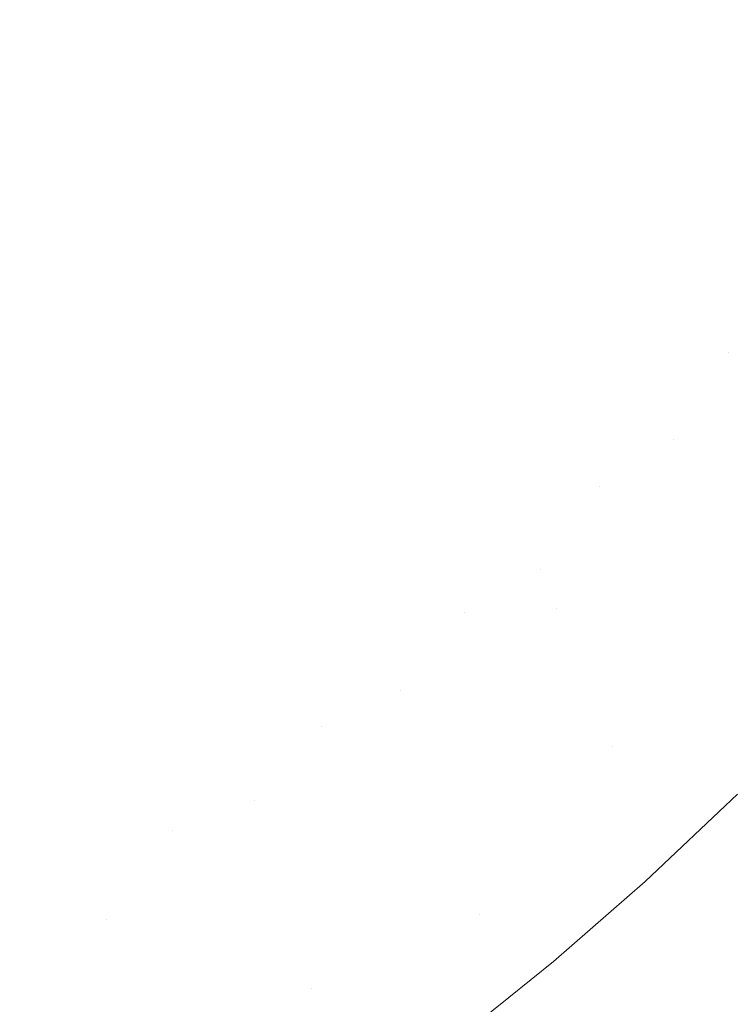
# Model space of a CAD drawing. Header units: centimetres. Extents: x -17.1 to 18.2, y 3.4 to 5.2.
# Tile 207 of 256: x 6.287 to 6.3343, y 3.6351 to 3.7005. Entities that reach past the tile are written whole.
import ezdxf

# ---------------------------------------------------------------- set-up
doc = ezdxf.new("R2010")
doc.units = ezdxf.units.CM
doc.header["$LTSCALE"] = 2.54
doc.layers.add('Lucido design-1', color=7, linetype='Continuous')

# ---------------------------------------------------------------- blocks, each defined once
blk = doc.blocks.new('Gruppo-4-1')
at = {"color": 7, "linetype": 'Continuous', "lineweight": 9}
blk.add_3dface([(-17.020308, 5.100212, -1872.215514), (-17.020308, 3.500212, -1872.215514), (18.147234, 3.500212, -1872.215514), (18.147234, 5.100212, -1872.215514)], dxfattribs=at)
for points, invisible_edges in [([(18.147234, 5.100212, -1873.015514), (6.24222, 3.601209, -1873.015514), (6.247738, 3.602007, -1873.015514)], 9), ([(6.24222, 3.601209, -1873.015514), (18.147234, 5.100212, -1873.015514), (18.147234, 3.500212, -1873.015514)], 9), ([(18.147234, 5.100212, -1873.015514), (6.247738, 3.602007, -1873.015514), (6.250767, 3.602575, -1873.015514)], 9), ([(6.250767, 3.602575, -1873.015514), (6.253268, 3.603044, -1873.015514), (18.147234, 5.100212, -1873.015514)], 10), ([(18.147234, 5.100212, -1873.015514), (6.253268, 3.603044, -1873.015514), (6.258817, 3.604324, -1873.015514)], 9), ([(18.147234, 5.100212, -1873.015514), (6.258817, 3.604324, -1873.015514), (6.26439, 3.605856, -1873.015514)], 9), ([(18.147234, 5.100212, -1873.015514), (6.26439, 3.605856, -1873.015514), (6.269994, 3.607647, -1873.015514)], 9), ([(18.147234, 5.100212, -1873.015514), (6.269994, 3.607647, -1873.015514), (6.275634, 3.609711, -1873.015514)], 9), ([(18.147234, 5.100212, -1873.015514), (6.275634, 3.609711, -1873.015514), (6.281313, 3.612058, -1873.015514)], 9), ([(18.147234, 5.100212, -1873.015514), (6.281313, 3.612058, -1873.015514), (6.287038, 3.614703, -1873.015514)], 9), ([(18.147234, 5.100212, -1873.015514), (6.287038, 3.614703, -1873.015514), (6.292811, 3.617664, -1873.015514)], 9), ([(18.147234, 5.100212, -1873.015514), (6.292811, 3.617664, -1873.015514), (6.298004, 3.620601, -1873.015514), (6.298635, 3.620958, -1873.015514)], 9), ([(18.147234, 5.100212, -1873.015514), (6.298635, 3.620958, -1873.015514), (6.304513, 3.624607, -1873.015514)], 9), ([(18.147234, 5.100212, -1873.015514), (6.304513, 3.624607, -1873.015514), (6.310445, 3.628633, -1873.015514)], 9), ([(18.147234, 5.100212, -1873.015514), (6.310445, 3.628633, -1873.015514), (6.316431, 3.633061, -1873.015514)], 9), ([(18.147234, 5.100212, -1873.015514), (6.316431, 3.633061, -1873.015514), (6.319508, 3.635537, -1873.015514), (6.322469, 3.637919, -1873.015514)], 9), ([(18.147234, 5.100212, -1873.015514), (6.322469, 3.637919, -1873.015514), (6.328555, 3.643236, -1873.015514)], 9), ([(18.147234, 5.100212, -1873.015514), (6.328555, 3.643236, -1873.015514), (6.334685, 3.649043, -1873.015514)], 9), ([(6.31516, 3.70592, -1872.992638), (6.315978, 3.704137, -1872.994379), (6.312228, 3.700334, -1872.994379), (6.311445, 3.702152, -1872.992638)], 15), ([(6.321405, 3.704403, -1872.99772), (6.317692, 3.700401, -1872.99772), (6.316822, 3.702297, -1872.996074), (6.3205, 3.706261, -1872.996074)], 15), ([(6.299918, 3.705033, -1872.981445), (6.300492, 3.703518, -1872.983383), (6.296643, 3.700308, -1872.983383), (6.296099, 3.701848, -1872.981445)], 15), ([(6.304874, 3.70532, -1872.985296), (6.305525, 3.70371, -1872.987182), (6.301708, 3.700303, -1872.987182), (6.301088, 3.701941, -1872.985296)], 15), ([(6.309953, 3.705612, -1872.989037), (6.310686, 3.703912, -1872.990856), (6.306902, 3.700307, -1872.990856), (6.306201, 3.702039, -1872.989037)], 15), ([(6.333773, 3.703109, -1873.0051), (6.330101, 3.698661, -1873.0051), (6.329032, 3.700731, -1873.003749), (6.332666, 3.705133, -1873.003749)], 15), ([(6.290775, 3.703123, -1872.975514), (6.286867, 3.700305, -1872.975514), (6.286462, 3.701637, -1872.973508), (6.290344, 3.704436, -1872.973508)], 15), ([(6.295078, 3.70474, -1872.977507), (6.295578, 3.703325, -1872.979485), (6.291699, 3.700312, -1872.979485), (6.291227, 3.701749, -1872.977507)], 15), ([(6.322337, 3.702491, -1872.999315), (6.318587, 3.698449, -1872.999315), (6.317692, 3.700401, -1872.99772), (6.321405, 3.704403, -1872.99772)], 15), ([(6.323294, 3.700526, -1873.000853), (6.326969, 3.704728, -1873.000853), (6.327988, 3.702754, -1873.002333), (6.324276, 3.698509, -1873.002333)], 15), ([(6.302352, 3.698604, -1872.989037), (6.301708, 3.700303, -1872.987182), (6.305525, 3.70371, -1872.987182), (6.306201, 3.702039, -1872.989037)], 15), ([(6.307627, 3.698516, -1872.992638), (6.306902, 3.700307, -1872.990856), (6.310686, 3.703912, -1872.990856), (6.311445, 3.702152, -1872.992638)], 15), ([(6.313037, 3.698458, -1872.996074), (6.312228, 3.700334, -1872.994379), (6.315978, 3.704137, -1872.994379), (6.316822, 3.702297, -1872.996074)], 15), ([(6.287292, 3.698911, -1872.977507), (6.286867, 3.700305, -1872.975514), (6.290775, 3.703123, -1872.975514), (6.291227, 3.701749, -1872.977507)], 15), ([(6.292191, 3.698812, -1872.981445), (6.291699, 3.700312, -1872.979485), (6.295578, 3.703325, -1872.979485), (6.296099, 3.701848, -1872.981445)], 15), ([(6.297209, 3.698706, -1872.985296), (6.296643, 3.700308, -1872.983383), (6.300492, 3.703518, -1872.983383), (6.301088, 3.701941, -1872.985296)], 15), ([(6.334904, 3.70104, -1873.006381), (6.331193, 3.696546, -1873.006381), (6.330101, 3.698661, -1873.0051), (6.333773, 3.703109, -1873.0051)], 15), ([(6.323294, 3.700526, -1873.000853), (6.319507, 3.696444, -1873.000853), (6.318587, 3.698449, -1872.999315), (6.322337, 3.702491, -1872.999315)], 15), ([(6.324276, 3.698509, -1873.002333), (6.327988, 3.702754, -1873.002333), (6.329032, 3.700731, -1873.003749), (6.325282, 3.696443, -1873.003749)], 15), ([(6.291227, 3.701749, -1872.977507), (6.291699, 3.700312, -1872.979485), (6.287735, 3.697453, -1872.979485), (6.287292, 3.698911, -1872.977507)], 15), ([(6.296099, 3.701848, -1872.981445), (6.296643, 3.700308, -1872.983383), (6.292705, 3.697249, -1872.983383), (6.292191, 3.698812, -1872.981445)], 15), ([(6.301088, 3.701941, -1872.985296), (6.301708, 3.700303, -1872.987182), (6.297797, 3.697042, -1872.987182), (6.297209, 3.698706, -1872.985296)], 15), ([(6.306201, 3.702039, -1872.989037), (6.306902, 3.700307, -1872.990856), (6.303019, 3.696842, -1872.990856), (6.302352, 3.698604, -1872.989037)], 15), ([(6.311445, 3.702152, -1872.992638), (6.312228, 3.700334, -1872.994379), (6.308375, 3.696665, -1872.994379), (6.307627, 3.698516, -1872.992638)], 15), ([(6.316822, 3.702297, -1872.996074), (6.317692, 3.700401, -1872.99772), (6.313871, 3.696525, -1872.99772), (6.313037, 3.698458, -1872.996074)], 15), ([(6.313871, 3.696525, -1872.99772), (6.317692, 3.700401, -1872.99772), (6.318587, 3.698449, -1872.999315), (6.314729, 3.694536, -1872.999315)], 15), ([(6.324276, 3.698509, -1873.002333), (6.320451, 3.694387, -1873.002333), (6.319507, 3.696444, -1873.000853), (6.323294, 3.700526, -1873.000853)], 15), ([(6.325282, 3.696443, -1873.003749), (6.329032, 3.700731, -1873.003749), (6.330101, 3.698661, -1873.0051), (6.326312, 3.694329, -1873.0051)], 15), ([(6.336057, 3.698929, -1873.007589), (6.332308, 3.694387, -1873.007589), (6.331193, 3.696546, -1873.006381), (6.334904, 3.70104, -1873.006381)], 15), ([(6.283276, 3.696234, -1872.977507), (6.28288, 3.697647, -1872.975514), (6.286867, 3.700305, -1872.975514), (6.287292, 3.698911, -1872.977507)], 15), ([(6.288198, 3.695932, -1872.981445), (6.287735, 3.697453, -1872.979485), (6.291699, 3.700312, -1872.979485), (6.292191, 3.698812, -1872.981445)], 15), ([(6.293239, 3.695622, -1872.985296), (6.292705, 3.697249, -1872.983383), (6.296643, 3.700308, -1872.983383), (6.297209, 3.698706, -1872.985296)], 15), ([(6.298407, 3.695314, -1872.989037), (6.297797, 3.697042, -1872.987182), (6.301708, 3.700303, -1872.987182), (6.302352, 3.698604, -1872.989037)], 15), ([(6.303709, 3.69502, -1872.992638), (6.303019, 3.696842, -1872.990856), (6.306902, 3.700307, -1872.990856), (6.307627, 3.698516, -1872.992638)], 15), ([(6.309148, 3.694754, -1872.996074), (6.308375, 3.696665, -1872.994379), (6.312228, 3.700334, -1872.994379), (6.313037, 3.698458, -1872.996074)], 15), ([(6.287292, 3.698911, -1872.977507), (6.287735, 3.697453, -1872.979485), (6.283691, 3.694757, -1872.979485), (6.283276, 3.696234, -1872.977507)], 15), ([(6.292191, 3.698812, -1872.981445), (6.292705, 3.697249, -1872.983383), (6.288681, 3.694347, -1872.983383), (6.288198, 3.695932, -1872.981445)], 15), ([(6.297209, 3.698706, -1872.985296), (6.297797, 3.697042, -1872.987182), (6.293794, 3.693932, -1872.987182), (6.293239, 3.695622, -1872.985296)], 15), ([(6.302352, 3.698604, -1872.989037), (6.303019, 3.696842, -1872.990856), (6.29904, 3.693524, -1872.990856), (6.298407, 3.695314, -1872.989037)], 15), ([(6.307627, 3.698516, -1872.992638), (6.308375, 3.696665, -1872.994379), (6.304422, 3.693136, -1872.994379), (6.303709, 3.69502, -1872.992638)], 15), ([(6.313037, 3.698458, -1872.996074), (6.313871, 3.696525, -1872.99772), (6.309945, 3.692786, -1872.99772), (6.309148, 3.694754, -1872.996074)], 15), ([(6.314729, 3.694536, -1872.999315), (6.318587, 3.698449, -1872.999315), (6.319507, 3.696444, -1873.000853), (6.31561, 3.692492, -1873.000853)], 15), ([(6.325282, 3.696443, -1873.003749), (6.321418, 3.692278, -1873.003749), (6.320451, 3.694387, -1873.002333), (6.324276, 3.698509, -1873.002333)], 15), ([(6.326312, 3.694329, -1873.0051), (6.330101, 3.698661, -1873.0051), (6.331193, 3.696546, -1873.006381), (6.327365, 3.692168, -1873.006381)], 15), ([(6.337233, 3.696778, -1873.008722), (6.333443, 3.692188, -1873.008722), (6.332308, 3.694387, -1873.007589), (6.336057, 3.698929, -1873.007589)], 15), ([(6.284123, 3.693216, -1872.981445), (6.283691, 3.694757, -1872.979485), (6.287735, 3.697453, -1872.979485), (6.288198, 3.695932, -1872.981445)], 15), ([(6.289183, 3.692697, -1872.985296), (6.288681, 3.694347, -1872.983383), (6.292705, 3.697249, -1872.983383), (6.293239, 3.695622, -1872.985296)], 15), ([(6.294371, 3.692178, -1872.989037), (6.293794, 3.693932, -1872.987182), (6.297797, 3.697042, -1872.987182), (6.298407, 3.695314, -1872.989037)], 15), ([(6.299694, 3.691671, -1872.992638), (6.29904, 3.693524, -1872.990856), (6.303019, 3.696842, -1872.990856), (6.303709, 3.69502, -1872.992638)], 15), ([(6.305157, 3.691193, -1872.996074), (6.304422, 3.693136, -1872.994379), (6.308375, 3.696665, -1872.994379), (6.309148, 3.694754, -1872.996074)], 15), ([(6.314729, 3.694536, -1872.999315), (6.310764, 3.69076, -1872.999315), (6.309945, 3.692786, -1872.99772), (6.313871, 3.696525, -1872.99772)], 15), ([(6.327365, 3.692168, -1873.006381), (6.331193, 3.696546, -1873.006381), (6.332308, 3.694387, -1873.007589), (6.328438, 3.689963, -1873.007589)], 15), ([(6.338429, 3.69459, -1873.009775), (6.334599, 3.68995, -1873.009775), (6.333443, 3.692188, -1873.008722), (6.337233, 3.696778, -1873.008722)], 15), ([(6.288198, 3.695932, -1872.981445), (6.288681, 3.694347, -1872.983383), (6.284574, 3.691609, -1872.983383), (6.284123, 3.693216, -1872.981445)], 15), ([(6.31561, 3.692492, -1873.000853), (6.319507, 3.696444, -1873.000853), (6.320451, 3.694387, -1873.002333), (6.316515, 3.690395, -1873.002333)], 15), ([(6.326312, 3.694329, -1873.0051), (6.322408, 3.690121, -1873.0051), (6.321418, 3.692278, -1873.003749), (6.325282, 3.696443, -1873.003749)], 15), ([(6.293239, 3.695622, -1872.985296), (6.293794, 3.693932, -1872.987182), (6.289704, 3.690982, -1872.987182), (6.289183, 3.692697, -1872.985296)], 15), ([(6.298407, 3.695314, -1872.989037), (6.29904, 3.693524, -1872.990856), (6.294968, 3.69036, -1872.990856), (6.294371, 3.692178, -1872.989037)], 15), ([(6.303709, 3.69502, -1872.992638), (6.304422, 3.693136, -1872.994379), (6.30037, 3.689757, -1872.994379), (6.299694, 3.691671, -1872.992638)], 15), ([(6.309148, 3.694754, -1872.996074), (6.309945, 3.692786, -1872.99772), (6.305915, 3.68919, -1872.99772), (6.305157, 3.691193, -1872.996074)], 15), ([(6.31561, 3.692492, -1873.000853), (6.311606, 3.688678, -1873.000853), (6.310764, 3.69076, -1872.999315), (6.314729, 3.694536, -1872.999315)], 15), ([(6.285043, 3.689937, -1872.985296), (6.284574, 3.691609, -1872.983383), (6.288681, 3.694347, -1872.983383), (6.289183, 3.692697, -1872.985296)], 15), ([(6.290246, 3.689203, -1872.989037), (6.289704, 3.690982, -1872.987182), (6.293794, 3.693932, -1872.987182), (6.294371, 3.692178, -1872.989037)], 15), ([(6.316515, 3.690395, -1873.002333), (6.320451, 3.694387, -1873.002333), (6.321418, 3.692278, -1873.003749), (6.317442, 3.688245, -1873.003749)], 15), ([(6.327365, 3.692168, -1873.006381), (6.323419, 3.687916, -1873.006381), (6.322408, 3.690121, -1873.0051), (6.326312, 3.694329, -1873.0051)], 15), ([(6.328438, 3.689963, -1873.007589), (6.332308, 3.694387, -1873.007589), (6.333443, 3.692188, -1873.008722), (6.329533, 3.687716, -1873.008722)], 15), ([(6.295585, 3.68848, -1872.992638), (6.294968, 3.69036, -1872.990856), (6.29904, 3.693524, -1872.990856), (6.299694, 3.691671, -1872.992638)], 15), ([(6.289183, 3.692697, -1872.985296), (6.289704, 3.690982, -1872.987182), (6.285531, 3.6882, -1872.987182), (6.285043, 3.689937, -1872.985296)], 15), ([(6.301068, 3.687782, -1872.996074), (6.30037, 3.689757, -1872.994379), (6.304422, 3.693136, -1872.994379), (6.305157, 3.691193, -1872.996074)], 15), ([(6.305915, 3.68919, -1872.99772), (6.309945, 3.692786, -1872.99772), (6.310764, 3.69076, -1872.999315), (6.306695, 3.687129, -1872.999315)], 15), ([(6.294371, 3.692178, -1872.989037), (6.294968, 3.69036, -1872.990856), (6.290807, 3.68736, -1872.990856), (6.290246, 3.689203, -1872.989037)], 15), ([(6.316515, 3.690395, -1873.002333), (6.31247, 3.686542, -1873.002333), (6.311606, 3.688678, -1873.000853), (6.31561, 3.692492, -1873.000853)], 15), ([(6.317442, 3.688245, -1873.003749), (6.321418, 3.692278, -1873.003749), (6.322408, 3.690121, -1873.0051), (6.31839, 3.686046, -1873.0051)], 15), ([(6.328438, 3.689963, -1873.007589), (6.324451, 3.685666, -1873.007589), (6.323419, 3.687916, -1873.006381), (6.327365, 3.692168, -1873.006381)], 15), ([(6.329533, 3.687716, -1873.008722), (6.333443, 3.692188, -1873.008722), (6.334599, 3.68995, -1873.009775), (6.330646, 3.68543, -1873.009775)], 15), ([(6.299694, 3.691671, -1872.992638), (6.30037, 3.689757, -1872.994379), (6.296224, 3.686536, -1872.994379), (6.295585, 3.68848, -1872.992638)], 15), ([(6.286037, 3.686397, -1872.989037), (6.285531, 3.6882, -1872.987182), (6.289704, 3.690982, -1872.987182), (6.290246, 3.689203, -1872.989037)], 15), ([(6.305157, 3.691193, -1872.996074), (6.305915, 3.68919, -1872.99772), (6.301787, 3.685747, -1872.99772), (6.301068, 3.687782, -1872.996074)], 15), ([(6.306695, 3.687129, -1872.999315), (6.310764, 3.69076, -1872.999315), (6.311606, 3.688678, -1873.000853), (6.307497, 3.685012, -1873.000853)], 15), ([(6.291387, 3.685452, -1872.992638), (6.290807, 3.68736, -1872.990856), (6.294968, 3.69036, -1872.990856), (6.295585, 3.68848, -1872.992638)], 15), ([(6.317442, 3.688245, -1873.003749), (6.313356, 3.684354, -1873.003749), (6.31247, 3.686542, -1873.002333), (6.316515, 3.690395, -1873.002333)], 15), ([(6.31839, 3.686046, -1873.0051), (6.322408, 3.690121, -1873.0051), (6.323419, 3.687916, -1873.006381), (6.31936, 3.683798, -1873.006381)], 15), ([(6.329533, 3.687716, -1873.008722), (6.325503, 3.683373, -1873.008722), (6.324451, 3.685666, -1873.007589), (6.328438, 3.689963, -1873.007589)], 15), ([(6.330646, 3.68543, -1873.009775), (6.334599, 3.68995, -1873.009775), (6.335773, 3.687676, -1873.010748), (6.331778, 3.683107, -1873.010748)], 15), ([(6.296883, 3.684531, -1872.996074), (6.296224, 3.686536, -1872.994379), (6.30037, 3.689757, -1872.994379), (6.301068, 3.687782, -1872.996074)], 15), ([(6.290246, 3.689203, -1872.989037), (6.290807, 3.68736, -1872.990856), (6.286561, 3.684529, -1872.990856), (6.286037, 3.686397, -1872.989037)], 15), ([(6.306695, 3.687129, -1872.999315), (6.302526, 3.683652, -1872.999315), (6.301787, 3.685747, -1872.99772), (6.305915, 3.68919, -1872.99772)], 15), ([(6.307497, 3.685012, -1873.000853), (6.311606, 3.688678, -1873.000853), (6.31247, 3.686542, -1873.002333), (6.30832, 3.682839, -1873.002333)], 15), ([(6.295585, 3.68848, -1872.992638), (6.296224, 3.686536, -1872.994379), (6.291987, 3.683481, -1872.994379), (6.291387, 3.685452, -1872.992638)], 15), ([(6.31839, 3.686046, -1873.0051), (6.314262, 3.682114, -1873.0051), (6.313356, 3.684354, -1873.003749), (6.317442, 3.688245, -1873.003749)], 15), ([(6.287103, 3.682596, -1872.992638), (6.286561, 3.684529, -1872.990856), (6.290807, 3.68736, -1872.990856), (6.291387, 3.685452, -1872.992638)], 15), ([(6.301068, 3.687782, -1872.996074), (6.301787, 3.685747, -1872.99772), (6.297561, 3.682464, -1872.99772), (6.296883, 3.684531, -1872.996074)], 15), ([(6.31936, 3.683798, -1873.006381), (6.323419, 3.687916, -1873.006381), (6.324451, 3.685666, -1873.007589), (6.320349, 3.681505, -1873.007589)], 15), ([(6.330646, 3.68543, -1873.009775), (6.326573, 3.68104, -1873.009775), (6.325503, 3.683373, -1873.008722), (6.329533, 3.687716, -1873.008722)], 15), ([(6.331778, 3.683107, -1873.010748), (6.335773, 3.687676, -1873.010748), (6.336964, 3.685369, -1873.011636), (6.332926, 3.680751, -1873.011636)], 15), ([(6.307497, 3.685012, -1873.000853), (6.303286, 3.6815, -1873.000853), (6.302526, 3.683652, -1872.999315), (6.306695, 3.687129, -1872.999315)], 15), ([(6.292606, 3.681447, -1872.996074), (6.291987, 3.683481, -1872.994379), (6.296224, 3.686536, -1872.994379), (6.296883, 3.684531, -1872.996074)], 15), ([(6.30832, 3.682839, -1873.002333), (6.31247, 3.686542, -1873.002333), (6.313356, 3.684354, -1873.003749), (6.309163, 3.680612, -1873.003749)], 15), ([(6.31936, 3.683798, -1873.006381), (6.315188, 3.679825, -1873.006381), (6.314262, 3.682114, -1873.0051), (6.31839, 3.686046, -1873.0051)], 15), ([(6.291387, 3.685452, -1872.992638), (6.291987, 3.683481, -1872.994379), (6.287664, 3.680599, -1872.994379), (6.287103, 3.682596, -1872.992638)], 15), ([(6.29826, 3.680338, -1872.999315), (6.297561, 3.682464, -1872.99772), (6.301787, 3.685747, -1872.99772), (6.302526, 3.683652, -1872.999315)], 15), ([(6.320349, 3.681505, -1873.007589), (6.324451, 3.685666, -1873.007589), (6.325503, 3.683373, -1873.008722), (6.321356, 3.679168, -1873.008722)], 15), ([(6.331778, 3.683107, -1873.010748), (6.327661, 3.67867, -1873.010748), (6.326573, 3.68104, -1873.009775), (6.330646, 3.68543, -1873.009775)], 15), ([(6.332926, 3.680751, -1873.011636), (6.336964, 3.685369, -1873.011636), (6.338171, 3.683031, -1873.012437), (6.334089, 3.678363, -1873.012437)], 15), ([(6.30832, 3.682839, -1873.002333), (6.304067, 3.679292, -1873.002333), (6.303286, 3.6815, -1873.000853), (6.307497, 3.685012, -1873.000853)], 15), ([(6.282738, 3.67992, -1872.992638), (6.282234, 3.681877, -1872.990856), (6.286561, 3.684529, -1872.990856), (6.287103, 3.682596, -1872.992638)], 15), ([(6.296883, 3.684531, -1872.996074), (6.297561, 3.682464, -1872.99772), (6.293244, 3.679351, -1872.99772), (6.292606, 3.681447, -1872.996074)], 15), ([(6.309163, 3.680612, -1873.003749), (6.313356, 3.684354, -1873.003749), (6.314262, 3.682114, -1873.0051), (6.310025, 3.678333, -1873.0051)], 15), ([(6.288242, 3.678538, -1872.996074), (6.287664, 3.680599, -1872.994379), (6.291987, 3.683481, -1872.994379), (6.292606, 3.681447, -1872.996074)], 15), ([(6.302526, 3.683652, -1872.999315), (6.303286, 3.6815, -1873.000853), (6.298978, 3.678153, -1873.000853), (6.29826, 3.680338, -1872.999315)], 15), ([(6.320349, 3.681505, -1873.007589), (6.316133, 3.677489, -1873.007589), (6.315188, 3.679825, -1873.006381), (6.31936, 3.683798, -1873.006381)], 15), ([(6.309163, 3.680612, -1873.003749), (6.304866, 3.677029, -1873.003749), (6.304067, 3.679292, -1873.002333), (6.30832, 3.682839, -1873.002333)], 15), ([(6.321356, 3.679168, -1873.008722), (6.325503, 3.683373, -1873.008722), (6.326573, 3.68104, -1873.009775), (6.322382, 3.67679, -1873.009775)], 15), ([(6.332926, 3.680751, -1873.011636), (6.328764, 3.676265, -1873.011636), (6.327661, 3.67867, -1873.010748), (6.331778, 3.683107, -1873.010748)], 15), ([(6.334089, 3.678363, -1873.012437), (6.338171, 3.683031, -1873.012437), (6.33878, 3.681852, -1873.012805)], 11), ([(6.287103, 3.682596, -1872.992638), (6.287664, 3.680599, -1872.994379), (6.283258, 3.677898, -1872.994379), (6.282738, 3.67992, -1872.992638)], 15), ([(6.2939, 3.677194, -1872.999315), (6.293244, 3.679351, -1872.99772), (6.297561, 3.682464, -1872.99772), (6.29826, 3.680338, -1872.999315)], 15), ([(6.310025, 3.678333, -1873.0051), (6.314262, 3.682114, -1873.0051), (6.315188, 3.679825, -1873.006381), (6.310907, 3.676005, -1873.006381)], 15), ([(6.292606, 3.681447, -1872.996074), (6.293244, 3.679351, -1872.99772), (6.288838, 3.676414, -1872.99772), (6.288242, 3.678538, -1872.996074)], 15), ([(6.298978, 3.678153, -1873.000853), (6.303286, 3.6815, -1873.000853), (6.304067, 3.679292, -1873.002333), (6.299714, 3.675911, -1873.002333)], 15), ([(6.321356, 3.679168, -1873.008722), (6.317095, 3.675109, -1873.008722), (6.316133, 3.677489, -1873.007589), (6.320349, 3.681505, -1873.007589)], 15), ([(6.334089, 3.678363, -1873.012437), (6.33878, 3.681852, -1873.012805), (6.330446, 3.672599, -1873.012805)], 11), ([(6.33878, 3.681852, -1873.012805), (6.339393, 3.680666, -1873.01315), (6.331013, 3.671363, -1873.01315), (6.330446, 3.672599, -1873.012805)], 15), ([(6.322382, 3.67679, -1873.009775), (6.326573, 3.68104, -1873.009775), (6.327661, 3.67867, -1873.010748), (6.323424, 3.674373, -1873.010748)], 15), ([(6.283795, 3.675811, -1872.996074), (6.283258, 3.677898, -1872.994379), (6.287664, 3.680599, -1872.994379), (6.288242, 3.678538, -1872.996074)], 15), ([(6.29826, 3.680338, -1872.999315), (6.298978, 3.678153, -1873.000853), (6.294575, 3.674978, -1873.000853), (6.2939, 3.677194, -1872.999315)], 15), ([(6.310025, 3.678333, -1873.0051), (6.305684, 3.674713, -1873.0051), (6.304866, 3.677029, -1873.003749), (6.309163, 3.680612, -1873.003749)], 15), ([(6.334089, 3.678363, -1873.012437), (6.329882, 3.673828, -1873.012437), (6.328764, 3.676265, -1873.011636), (6.332926, 3.680751, -1873.011636)], 15), ([(6.331582, 3.67012, -1873.013472), (6.331013, 3.671363, -1873.01315), (6.339393, 3.680666, -1873.01315), (6.340008, 3.679474, -1873.013472)], 15), ([(6.310907, 3.676005, -1873.006381), (6.315188, 3.679825, -1873.006381), (6.316133, 3.677489, -1873.007589), (6.311806, 3.673628, -1873.007589)], 15), ([(6.289452, 3.674228, -1872.999315), (6.288838, 3.676414, -1872.99772), (6.293244, 3.679351, -1872.99772), (6.2939, 3.677194, -1872.999315)], 15), ([(6.299714, 3.675911, -1873.002333), (6.304067, 3.679292, -1873.002333), (6.304866, 3.677029, -1873.003749), (6.300469, 3.673613, -1873.003749)], 15), ([(6.322382, 3.67679, -1873.009775), (6.318075, 3.672688, -1873.009775), (6.317095, 3.675109, -1873.008722), (6.321356, 3.679168, -1873.008722)], 15), ([(6.340008, 3.679474, -1873.013472), (6.340626, 3.678276, -1873.013772), (6.332155, 3.668872, -1873.013772), (6.331582, 3.67012, -1873.013472)], 15), ([(6.288242, 3.678538, -1872.996074), (6.288838, 3.676414, -1872.99772), (6.284349, 3.673661, -1872.99772), (6.283795, 3.675811, -1872.996074)], 15), ([(6.310907, 3.676005, -1873.006381), (6.30652, 3.672346, -1873.006381), (6.305684, 3.674713, -1873.0051), (6.310025, 3.678333, -1873.0051)], 15), ([(6.323424, 3.674373, -1873.010748), (6.327661, 3.67867, -1873.010748), (6.328764, 3.676265, -1873.011636), (6.324481, 3.671922, -1873.011636)], 15), ([(6.330446, 3.672599, -1873.012805), (6.329882, 3.673828, -1873.012437), (6.334089, 3.678363, -1873.012437)], 11), ([(6.332155, 3.668872, -1873.013772), (6.340626, 3.678276, -1873.013772), (6.341247, 3.677074, -1873.014048)], 11), ([(6.299714, 3.675911, -1873.002333), (6.295267, 3.672703, -1873.002333), (6.294575, 3.674978, -1873.000853), (6.298978, 3.678153, -1873.000853)], 15), ([(6.2939, 3.677194, -1872.999315), (6.294575, 3.674978, -1873.000853), (6.290082, 3.671983, -1873.000853), (6.289452, 3.674228, -1872.999315)], 15), ([(6.300469, 3.673613, -1873.003749), (6.304866, 3.677029, -1873.003749), (6.305684, 3.674713, -1873.0051), (6.301242, 3.671261, -1873.0051)], 15), ([(6.311806, 3.673628, -1873.007589), (6.316133, 3.677489, -1873.007589), (6.317095, 3.675109, -1873.008722), (6.312723, 3.671207, -1873.008722)], 15), ([(6.341247, 3.677074, -1873.014048), (6.341871, 3.675866, -1873.014301), (6.333308, 3.66636, -1873.014301), (6.332155, 3.668872, -1873.013772)], 15), ([(6.284918, 3.671449, -1872.999315), (6.284349, 3.673661, -1872.99772), (6.288838, 3.676414, -1872.99772), (6.289452, 3.674228, -1872.999315)], 15), ([(6.323424, 3.674373, -1873.010748), (6.31907, 3.670227, -1873.010748), (6.318075, 3.672688, -1873.009775), (6.322382, 3.67679, -1873.009775)], 15), ([(6.324481, 3.671922, -1873.011636), (6.328764, 3.676265, -1873.011636), (6.329882, 3.673828, -1873.012437), (6.325552, 3.669438, -1873.012437)], 15), ([(6.300469, 3.673613, -1873.003749), (6.295976, 3.670373, -1873.003749), (6.295267, 3.672703, -1873.002333), (6.299714, 3.675911, -1873.002333)], 15), ([(6.311806, 3.673628, -1873.007589), (6.307373, 3.669931, -1873.007589), (6.30652, 3.672346, -1873.006381), (6.310907, 3.676005, -1873.006381)], 15), ([(6.343125, 3.673438, -1873.014736), (6.334469, 3.663829, -1873.014736), (6.333308, 3.66636, -1873.014301), (6.341871, 3.675866, -1873.014301)], 15), ([(6.290082, 3.671983, -1873.000853), (6.294575, 3.674978, -1873.000853), (6.295267, 3.672703, -1873.002333), (6.290729, 3.669678, -1873.002333)], 15), ([(6.312723, 3.671207, -1873.008722), (6.317095, 3.675109, -1873.008722), (6.318075, 3.672688, -1873.009775), (6.313655, 3.668744, -1873.009775)], 15), ([(6.301242, 3.671261, -1873.0051), (6.305684, 3.674713, -1873.0051), (6.30652, 3.672346, -1873.006381), (6.302031, 3.668859, -1873.006381)], 15), ([(6.324481, 3.671922, -1873.011636), (6.32008, 3.66773, -1873.011636), (6.31907, 3.670227, -1873.010748), (6.323424, 3.674373, -1873.010748)], 15), ([(6.289452, 3.674228, -1872.999315), (6.290082, 3.671983, -1873.000853), (6.285504, 3.669175, -1873.000853), (6.284918, 3.671449, -1872.999315)], 15), ([(6.301242, 3.671261, -1873.0051), (6.296702, 3.667988, -1873.0051), (6.295976, 3.670373, -1873.003749), (6.300469, 3.673613, -1873.003749)], 15), ([(6.312723, 3.671207, -1873.008722), (6.308242, 3.667471, -1873.008722), (6.307373, 3.669931, -1873.007589), (6.311806, 3.673628, -1873.007589)], 15), ([(6.325552, 3.669438, -1873.012437), (6.329882, 3.673828, -1873.012437), (6.330446, 3.672599, -1873.012805)], 11), ([(6.290729, 3.669678, -1873.002333), (6.295267, 3.672703, -1873.002333), (6.295976, 3.670373, -1873.003749), (6.291391, 3.667316, -1873.003749)], 15), ([(6.302031, 3.668859, -1873.006381), (6.30652, 3.672346, -1873.006381), (6.307373, 3.669931, -1873.007589), (6.302836, 3.666407, -1873.007589)], 15), ([(6.313655, 3.668744, -1873.009775), (6.318075, 3.672688, -1873.009775), (6.31907, 3.670227, -1873.010748), (6.314603, 3.66624, -1873.010748)], 15), ([(6.325552, 3.669438, -1873.012437), (6.330446, 3.672599, -1873.012805), (6.32162, 3.663924, -1873.012805)], 11), ([(6.330446, 3.672599, -1873.012805), (6.331013, 3.671363, -1873.01315), (6.322139, 3.662641, -1873.01315), (6.32162, 3.663924, -1873.012805)], 15), ([(6.290729, 3.669678, -1873.002333), (6.286104, 3.666842, -1873.002333), (6.285504, 3.669175, -1873.000853), (6.290082, 3.671983, -1873.000853)], 15), ([(6.325552, 3.669438, -1873.012437), (6.321104, 3.665201, -1873.012437), (6.32008, 3.66773, -1873.011636), (6.324481, 3.671922, -1873.011636)], 15), ([(6.302031, 3.668859, -1873.006381), (6.297444, 3.665551, -1873.006381), (6.296702, 3.667988, -1873.0051), (6.301242, 3.671261, -1873.0051)], 15), ([(6.313655, 3.668744, -1873.009775), (6.309126, 3.664967, -1873.009775), (6.308242, 3.667471, -1873.008722), (6.312723, 3.671207, -1873.008722)], 15), ([(6.322661, 3.661351, -1873.013472), (6.322139, 3.662641, -1873.01315), (6.331013, 3.671363, -1873.01315), (6.331582, 3.67012, -1873.013472)], 15), ([(6.291391, 3.667316, -1873.003749), (6.295976, 3.670373, -1873.003749), (6.296702, 3.667988, -1873.0051), (6.29207, 3.6649, -1873.0051)], 15), ([(6.291391, 3.667316, -1873.003749), (6.28672, 3.664452, -1873.003749), (6.286104, 3.666842, -1873.002333), (6.290729, 3.669678, -1873.002333)], 15), ([(6.302836, 3.666407, -1873.007589), (6.307373, 3.669931, -1873.007589), (6.308242, 3.667471, -1873.008722), (6.303657, 3.663908, -1873.008722)], 15), ([(6.314603, 3.66624, -1873.010748), (6.31907, 3.670227, -1873.010748), (6.32008, 3.66773, -1873.011636), (6.315565, 3.6637, -1873.011636)], 15), ([(6.331582, 3.67012, -1873.013472), (6.332155, 3.668872, -1873.013772), (6.323185, 3.660056, -1873.013772), (6.322661, 3.661351, -1873.013472)], 15), ([(6.32162, 3.663924, -1873.012805), (6.321104, 3.665201, -1873.012437), (6.325552, 3.669438, -1873.012437)], 11), ([(6.302836, 3.666407, -1873.007589), (6.2982, 3.663064, -1873.007589), (6.297444, 3.665551, -1873.006381), (6.302031, 3.668859, -1873.006381)], 15), ([(6.314603, 3.66624, -1873.010748), (6.310025, 3.662423, -1873.010748), (6.309126, 3.664967, -1873.009775), (6.313655, 3.668744, -1873.009775)], 15), ([(6.323185, 3.660056, -1873.013772), (6.332155, 3.668872, -1873.013772), (6.333308, 3.66636, -1873.014301), (6.32424, 3.657447, -1873.014301)], 15), ([(6.29207, 3.6649, -1873.0051), (6.296702, 3.667988, -1873.0051), (6.297444, 3.665551, -1873.006381), (6.292763, 3.66243, -1873.006381)], 15), ([(6.315565, 3.6637, -1873.011636), (6.32008, 3.66773, -1873.011636), (6.321104, 3.665201, -1873.012437), (6.316539, 3.661127, -1873.012437)], 15), ([(6.29207, 3.6649, -1873.0051), (6.287349, 3.662005, -1873.0051), (6.28672, 3.664452, -1873.003749), (6.291391, 3.667316, -1873.003749)], 15), ([(6.303657, 3.663908, -1873.008722), (6.308242, 3.667471, -1873.008722), (6.309126, 3.664967, -1873.009775), (6.304492, 3.661366, -1873.009775)], 15), ([(6.303657, 3.663908, -1873.008722), (6.298972, 3.66053, -1873.008722), (6.2982, 3.663064, -1873.007589), (6.302836, 3.666407, -1873.007589)], 15), ([(6.315565, 3.6637, -1873.011636), (6.310937, 3.659841, -1873.011636), (6.310025, 3.662423, -1873.010748), (6.314603, 3.66624, -1873.010748)], 15), ([(6.32424, 3.657447, -1873.014301), (6.333308, 3.66636, -1873.014301), (6.334469, 3.663829, -1873.014736), (6.325303, 3.65482, -1873.014736)], 15), ([(6.292763, 3.66243, -1873.006381), (6.297444, 3.665551, -1873.006381), (6.2982, 3.663064, -1873.007589), (6.29347, 3.65991, -1873.007589)], 15), ([(6.316539, 3.661127, -1873.012437), (6.321104, 3.665201, -1873.012437), (6.32162, 3.663924, -1873.012805)], 11), ([(6.281966, 3.661786, -1873.003749), (6.28672, 3.664452, -1873.003749), (6.287349, 3.662005, -1873.0051), (6.282546, 3.659312, -1873.0051)], 15), ([(6.292763, 3.66243, -1873.006381), (6.287993, 3.659505, -1873.006381), (6.287349, 3.662005, -1873.0051), (6.29207, 3.6649, -1873.0051)], 15), ([(6.304492, 3.661366, -1873.009775), (6.309126, 3.664967, -1873.009775), (6.310025, 3.662423, -1873.010748), (6.305341, 3.658783, -1873.010748)], 15), ([(6.304492, 3.661366, -1873.009775), (6.299756, 3.657951, -1873.009775), (6.298972, 3.66053, -1873.008722), (6.303657, 3.663908, -1873.008722)], 15), ([(6.316539, 3.661127, -1873.012437), (6.32162, 3.663924, -1873.012805), (6.312327, 3.655906, -1873.012805)], 11), ([(6.32162, 3.663924, -1873.012805), (6.322139, 3.662641, -1873.01315), (6.312795, 3.654579, -1873.01315), (6.312327, 3.655906, -1873.012805)], 15), ([(6.325303, 3.65482, -1873.014736), (6.334469, 3.663829, -1873.014736), (6.335052, 3.662557, -1873.014918)], 11), ([(6.316539, 3.661127, -1873.012437), (6.311861, 3.657226, -1873.012437), (6.310937, 3.659841, -1873.011636), (6.315565, 3.6637, -1873.011636)], 15), ([(6.29347, 3.65991, -1873.007589), (6.2982, 3.663064, -1873.007589), (6.298972, 3.66053, -1873.008722), (6.29419, 3.657342, -1873.008722)], 15), ([(6.312795, 3.654579, -1873.01315), (6.322139, 3.662641, -1873.01315), (6.322661, 3.661351, -1873.013472)], 11), ([(6.335052, 3.662557, -1873.014918), (6.335637, 3.661283, -1873.015076), (6.326372, 3.652177, -1873.015076), (6.325303, 3.65482, -1873.014736)], 15), ([(6.282546, 3.659312, -1873.0051), (6.287349, 3.662005, -1873.0051), (6.287993, 3.659505, -1873.006381), (6.283139, 3.656784, -1873.006381)], 15), ([(6.29347, 3.65991, -1873.007589), (6.288649, 3.656955, -1873.007589), (6.287993, 3.659505, -1873.006381), (6.292763, 3.66243, -1873.006381)], 15), ([(6.305341, 3.658783, -1873.010748), (6.310025, 3.662423, -1873.010748), (6.310937, 3.659841, -1873.011636), (6.306202, 3.656162, -1873.011636)], 15), ([(6.305341, 3.658783, -1873.010748), (6.300554, 3.655331, -1873.010748), (6.299756, 3.657951, -1873.009775), (6.304492, 3.661366, -1873.009775)], 15), ([(6.322661, 3.661351, -1873.013472), (6.323185, 3.660056, -1873.013772), (6.31374, 3.651906, -1873.013772), (6.312795, 3.654579, -1873.01315)], 15), ([(6.326372, 3.652177, -1873.015076), (6.335637, 3.661283, -1873.015076), (6.33681, 3.658726, -1873.015319)], 11), ([(6.29419, 3.657342, -1873.008722), (6.298972, 3.66053, -1873.008722), (6.299756, 3.657951, -1873.009775), (6.294924, 3.65473, -1873.009775)], 15), ([(6.312327, 3.655906, -1873.012805), (6.311861, 3.657226, -1873.012437), (6.316539, 3.661127, -1873.012437)], 11), ([(6.29419, 3.657342, -1873.008722), (6.289318, 3.654355, -1873.008722), (6.288649, 3.656955, -1873.007589), (6.29347, 3.65991, -1873.007589)], 15), ([(6.32424, 3.657447, -1873.014301), (6.314692, 3.649209, -1873.014301), (6.31374, 3.651906, -1873.013772), (6.323185, 3.660056, -1873.013772)], 15), ([(6.283139, 3.656784, -1873.006381), (6.287993, 3.659505, -1873.006381), (6.288649, 3.656955, -1873.007589), (6.283744, 3.654204, -1873.007589)], 15), ([(6.306202, 3.656162, -1873.011636), (6.310937, 3.659841, -1873.011636), (6.311861, 3.657226, -1873.012437), (6.307074, 3.653507, -1873.012437)], 15), ([(6.306202, 3.656162, -1873.011636), (6.301363, 3.652673, -1873.011636), (6.300554, 3.655331, -1873.010748), (6.305341, 3.658783, -1873.010748)], 15), ([(6.326372, 3.652177, -1873.015076), (6.33681, 3.658726, -1873.015319), (6.317587, 3.641015, -1873.015319)], 11), ([(6.318559, 3.638263, -1873.015465), (6.317587, 3.641015, -1873.015319), (6.33681, 3.658726, -1873.015319), (6.337986, 3.656161, -1873.015465)], 15), ([(6.294924, 3.65473, -1873.009775), (6.299756, 3.657951, -1873.009775), (6.300554, 3.655331, -1873.010748), (6.295669, 3.652075, -1873.010748)], 15), ([(6.294924, 3.65473, -1873.009775), (6.289999, 3.65171, -1873.009775), (6.289318, 3.654355, -1873.008722), (6.29419, 3.657342, -1873.008722)], 15), ([(6.325303, 3.65482, -1873.014736), (6.315652, 3.646493, -1873.014736), (6.314692, 3.649209, -1873.014301), (6.32424, 3.657447, -1873.014301)], 15), ([(6.283744, 3.654204, -1873.007589), (6.288649, 3.656955, -1873.007589), (6.289318, 3.654355, -1873.008722), (6.284361, 3.651576, -1873.008722)], 15), ([(6.307074, 3.653507, -1873.012437), (6.311861, 3.657226, -1873.012437), (6.312327, 3.655906, -1873.012805)], 11), ([(6.307074, 3.653507, -1873.012437), (6.302182, 3.649979, -1873.012437), (6.301363, 3.652673, -1873.011636), (6.306202, 3.656162, -1873.011636)], 15), ([(6.318559, 3.638263, -1873.015465), (6.337986, 3.656161, -1873.015465), (6.334685, 3.649043, -1873.015514), (6.328555, 3.643236, -1873.015514)], 11), ([(6.295669, 3.652075, -1873.010748), (6.300554, 3.655331, -1873.010748), (6.301363, 3.652673, -1873.011636), (6.296425, 3.649381, -1873.011636)], 15), ([(6.307074, 3.653507, -1873.012437), (6.312327, 3.655906, -1873.012805), (6.302596, 3.64862, -1873.012805)], 11), ([(6.312327, 3.655906, -1873.012805), (6.312795, 3.654579, -1873.01315), (6.303011, 3.647254, -1873.01315), (6.302596, 3.64862, -1873.012805)], 15), ([(6.295669, 3.652075, -1873.010748), (6.290691, 3.649023, -1873.010748), (6.289999, 3.65171, -1873.009775), (6.294924, 3.65473, -1873.009775)], 15), ([(6.326372, 3.652177, -1873.015076), (6.316617, 3.64376, -1873.015076), (6.315652, 3.646493, -1873.014736), (6.325303, 3.65482, -1873.014736)], 15), ([(6.284361, 3.651576, -1873.008722), (6.289318, 3.654355, -1873.008722), (6.289999, 3.65171, -1873.009775), (6.284989, 3.648901, -1873.009775)], 15), ([(6.303011, 3.647254, -1873.01315), (6.312795, 3.654579, -1873.01315), (6.31374, 3.651906, -1873.013772), (6.303849, 3.644501, -1873.013772)], 15), ([(6.302596, 3.64862, -1873.012805), (6.302182, 3.649979, -1873.012437), (6.307074, 3.653507, -1873.012437)], 11), ([(6.296425, 3.649381, -1873.011636), (6.291393, 3.646296, -1873.011636), (6.290691, 3.649023, -1873.010748), (6.295669, 3.652075, -1873.010748)], 15), ([(6.296425, 3.649381, -1873.011636), (6.301363, 3.652673, -1873.011636), (6.302182, 3.649979, -1873.012437), (6.297191, 3.646652, -1873.012437)], 15), ([(6.317587, 3.641015, -1873.015319), (6.316617, 3.64376, -1873.015076), (6.326372, 3.652177, -1873.015076)], 11), ([(6.284989, 3.648901, -1873.009775), (6.289999, 3.65171, -1873.009775), (6.290691, 3.649023, -1873.010748), (6.285626, 3.646183, -1873.010748)], 15), ([(6.303849, 3.644501, -1873.013772), (6.31374, 3.651906, -1873.013772), (6.314692, 3.649209, -1873.014301), (6.304694, 3.641724, -1873.014301)], 15), ([(6.297191, 3.646652, -1873.012437), (6.302182, 3.649979, -1873.012437), (6.302596, 3.64862, -1873.012805)], 11), ([(6.285626, 3.646183, -1873.010748), (6.290691, 3.649023, -1873.010748), (6.291393, 3.646296, -1873.011636), (6.286273, 3.643425, -1873.011636)], 15), ([(6.297191, 3.646652, -1873.012437), (6.292104, 3.643533, -1873.012437), (6.291393, 3.646296, -1873.011636), (6.296425, 3.649381, -1873.011636)], 15), ([(6.304694, 3.641724, -1873.014301), (6.314692, 3.649209, -1873.014301), (6.315652, 3.646493, -1873.014736), (6.305546, 3.638926, -1873.014736)], 15), ([(6.302596, 3.64862, -1873.012805), (6.303011, 3.647254, -1873.01315), (6.297191, 3.646652, -1873.012437)], 11), ([(6.297191, 3.646652, -1873.012437), (6.303011, 3.647254, -1873.01315), (6.292824, 3.640737, -1873.01315)], 11), ([(6.303849, 3.644501, -1873.013772), (6.293551, 3.637914, -1873.013772), (6.292824, 3.640737, -1873.01315), (6.303011, 3.647254, -1873.01315)], 15), ([(6.286273, 3.643425, -1873.011636), (6.291393, 3.646296, -1873.011636), (6.292104, 3.643533, -1873.012437), (6.286929, 3.640631, -1873.012437)], 15), ([(6.292824, 3.640737, -1873.01315), (6.292104, 3.643533, -1873.012437), (6.297191, 3.646652, -1873.012437)], 11), ([(6.305546, 3.638926, -1873.014736), (6.315652, 3.646493, -1873.014736), (6.316617, 3.64376, -1873.015076), (6.306402, 3.636112, -1873.015076)], 15), ([(6.304694, 3.641724, -1873.014301), (6.294284, 3.635065, -1873.014301), (6.293551, 3.637914, -1873.013772), (6.303849, 3.644501, -1873.013772)], 15), ([(6.286929, 3.640631, -1873.012437), (6.292104, 3.643533, -1873.012437), (6.292824, 3.640737, -1873.01315)], 11), ([(6.306402, 3.636112, -1873.015076), (6.316617, 3.64376, -1873.015076), (6.317587, 3.641015, -1873.015319)], 11), ([(6.328555, 3.643236, -1873.015514), (6.322469, 3.637919, -1873.015514), (6.319508, 3.635537, -1873.015514), (6.318559, 3.638263, -1873.015465)], 12), ([(6.305546, 3.638926, -1873.014736), (6.295023, 3.632195, -1873.014736), (6.294284, 3.635065, -1873.014301), (6.304694, 3.641724, -1873.014301)], 15), ([(6.306402, 3.636112, -1873.015076), (6.317587, 3.641015, -1873.015319), (6.296512, 3.626409, -1873.015319)], 11), ([(6.29726, 3.623501, -1873.015465), (6.296512, 3.626409, -1873.015319), (6.317587, 3.641015, -1873.015319), (6.318559, 3.638263, -1873.015465)], 15), ([(6.286929, 3.640631, -1873.012437), (6.292824, 3.640737, -1873.01315), (6.282276, 3.635097, -1873.01315)], 11), ([(6.292824, 3.640737, -1873.01315), (6.293551, 3.637914, -1873.013772), (6.282888, 3.632212, -1873.013772), (6.282276, 3.635097, -1873.01315)], 15), ([(6.306402, 3.636112, -1873.015076), (6.295766, 3.629308, -1873.015076), (6.295023, 3.632195, -1873.014736), (6.305546, 3.638926, -1873.014736)], 15), ([(6.283505, 3.629301, -1873.014301), (6.282888, 3.632212, -1873.013772), (6.293551, 3.637914, -1873.013772), (6.294284, 3.635065, -1873.014301)], 15), ([(6.29726, 3.623501, -1873.015465), (6.318559, 3.638263, -1873.015465), (6.310445, 3.628633, -1873.015514), (6.304513, 3.624607, -1873.015514)], 11), ([(6.318559, 3.638263, -1873.015465), (6.316431, 3.633061, -1873.015514), (6.310445, 3.628633, -1873.015514)], 9), ([(6.318559, 3.638263, -1873.015465), (6.319508, 3.635537, -1873.015514), (6.316431, 3.633061, -1873.015514)], 9), ([(6.296512, 3.626409, -1873.015319), (6.295766, 3.629308, -1873.015076), (6.306402, 3.636112, -1873.015076)], 11)]:
    blk.add_3dface(points, dxfattribs=dict(at, invisible_edges=invisible_edges))
blk = doc.blocks.new('Gruppo-5-1')
at = {"color": 7}
blk.add_blockref('Gruppo-4-1', (0, 0), dxfattribs=at)

msp = doc.modelspace()

# ---------------------------------------------------------------- block references
at = {"layer": 'Lucido design-1', "color": 7}
msp.add_blockref('Gruppo-5-1', (0, 0), dxfattribs=at)

doc.saveas('drawing.dxf')
